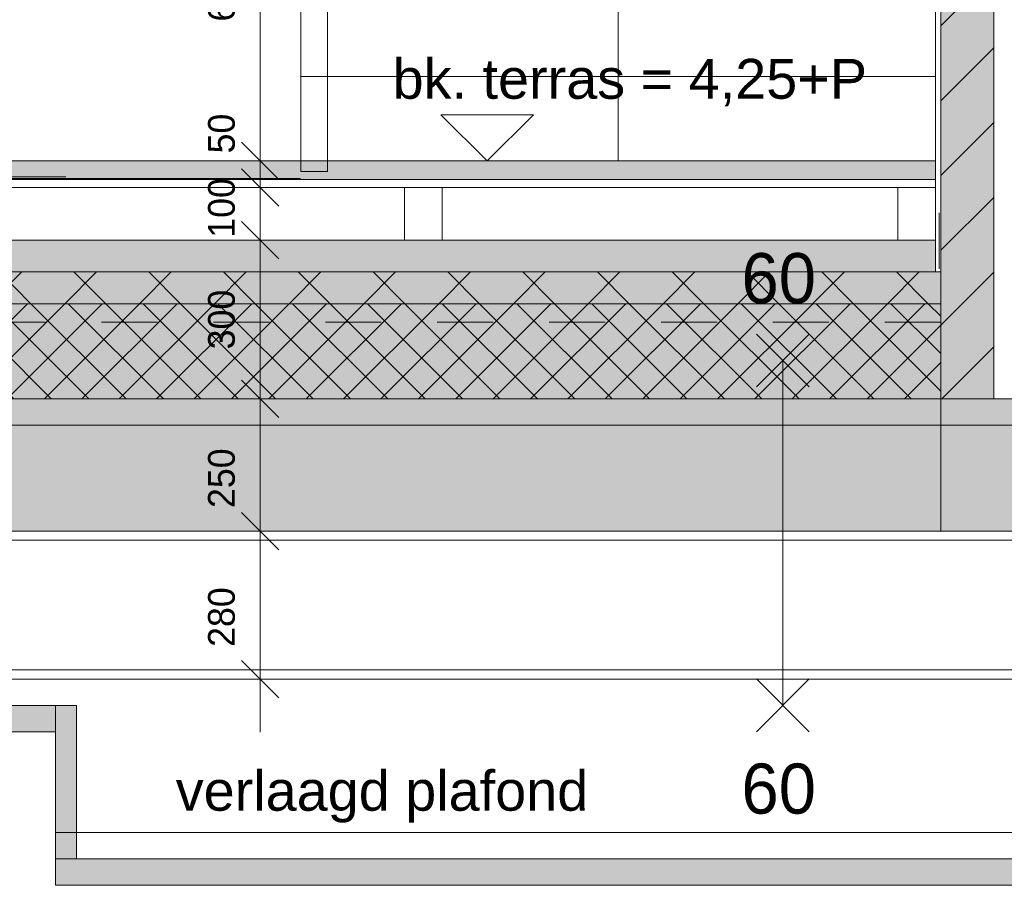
# Model space of a CAD drawing. Header units: millimetres. Extents: x -10538 to 13100, y -15694 to 32605.
# Tile 162 of 203: x -2811 to -949, y 24592 to 26237. Entities that reach past the tile are written whole.
import ezdxf

# ---------------------------------------------------------------- set-up
doc = ezdxf.new("R2010")
doc.units = ezdxf.units.MM
doc.header["$LTSCALE"] = 100
doc.header["$PDMODE"] = 1
doc.header["$PDSIZE"] = -2
doc.linetypes.add('Line Type-1c', pattern=[2.116531, 1.058062, -1.058469])
doc.linetypes.add('VW-01 Short Dashed', pattern=[2.116125, 1.058062, -1.058062])
doc.layers.get('0').update_dxf_attribs({"lineweight": 5})
for name, color, linetype, lineweight in [('- 28_metselwerk', 7, 'Continuous', 18), ('5', 7, 'Continuous', 18), ('Dimension', 7, 'Continuous', 9), ('Geen', 7, 'Continuous', 9), ('none', 7, 'Continuous', 13), ('None-1', 7, 'Continuous', 9)]:
    doc.layers.add(name, color=color, linetype=linetype, lineweight=lineweight)
doc.layers.add('bouwaanvraag - 60_BRANDPREVENTIE', color=1, linetype='Continuous', lineweight=5, true_color=0xff0000)
doc.layers.add('bouwaanvraag - brandscheiding', color=1, linetype='Line Label A', lineweight=18, true_color=0xff0000)
doc.styles.add('Arial', font='Arial.ttf')
doc.styles.add('Century Gothic', font='Century-Gothic_9791.ttf')
doc.linetypes.add('Line Label A', pattern='A,6.35,-0.981415,-1.132305,["60",Arial,S=0.713542,R=0,X=-1.132305,Y=-0.356771],-1.18048,6.35', length=15.9942)
doc.dimstyles.new('Arch_PUUUR', dxfattribs={"dimtxt": 101.056134, "dimasz": 70.693359, "dimexe": 100, "dimexo": 159, "dimgap": 100, "dimtad": 1, "dimdec": 4, "dimtxsty": 'Century Gothic', "dimblk": 'VW_SLASH', "dimblk1": 'VW_SLASH', "dimblk2": 'VW_SLASH', "dimcen": 0, "dimdle": 100, "dimazin": 0, "dimtfac": 0.8, "dimtdec": 4, "dimtix": 1, "dimtmove": 0, "dimatfit": 0, "dimldrblk": 'VW_SLASH-1', "dimfxl": 1, "dimfrac": 2, "dimtolj": 1, "dimarcsym": 0})
pattern_1 = [(45, (0, 0), (-3.1819805, 3.1819805), [])]
pattern_2 = [(45, (2.866, 2.646), (-35.35534, 35.35534), []), (135, (-5.733, 5.733), (-35.35534, -35.35534), [])]

# ---------------------------------------------------------------- blocks, each defined once
blk = doc.blocks.new('Groep-19')
at = {"layer": '5', "linetype": 'Continuous', "lineweight": 0, "true_color": 0xbbbbbb, "transparency": 33554687}
blk.add_hatch(color=9, dxfattribs=at).paths.add_polyline_path([(-693.9, 27000), (-684.9, 27000), (-684.9, 25520), (-693.9, 25520)])
at = {"layer": '5', "linetype": 'Continuous', "lineweight": 5, "transparency": 33554687}
h = blk.add_hatch(dxfattribs=at)
h.set_pattern_fill('[LA] Gips fijn', style=0, pattern_type=2)
h.set_pattern_definition([(19.983, (0, 0), (488.208, -475.013), [30.888, -586.877]), (-13.8697, (29.03, 10.56), (488.208, -475.013), [55.044, -1045.833]), (-44.2152, (82.47, -2.64), (-92.364, -686.13), [34.058, -647.106]), (-97.6668, (106.9, -26.4), (-580.571, -211.117), [34.616, -657.703]), (-160.017, (102.26, -60.7), (-1068.779, 263.896), [30.888, -586.877]), (166.1303, (73.23, -71.25), (-1556.987, 738.909), [55.044, -1045.833]), (135.7848, (19.8, -58.06), (92.364, 686.13), [34.058, -647.106]), (82.3332, (-4.6, -34.3), (580.571, 211.117), [34.616, -657.703]), (-110.556, (-191.3, 283.7), (677.121, -385.548), [28.184, -663.285]), (-67.1952, (-201.2, 257.3), (677.121, -385.548), [45.675, -1074.911]), (-29.6569, (-183.5, 215.2), (919.912, 261.895), [31.76, -747.432]), (15.8914, (-155.9, 199.5), (242.791, 647.443), [38.985, -917.481]), (69.444, (-118.4, 210.15), (-677.121, 385.548), [28.184, -663.285]), (112.8048, (-108.53, 236.54), (-242.791, -647.443), [45.675, -1074.91]), (150.3431, (-126.2, 278.65), (-242.791, -647.443), [31.76, -747.432]), (-164.1086, (-153.83, 294.36), (-677.121, 385.548), [38.985, -917.481]), (-136.779, (118.8, -303.5), (448.623, -1121.56), [30.06, -1472.82]), (-68.1986, (96.8, -324), (1543.79, -92.364), [24.16, -1183.796]), (-3.424, (105.8, -346.5), (1095.17, 1029.195), [30.93, -1515.62]), (43.221, (136.7, -348.3), (-448.623, 1121.56), [30.06, -1472.82]), (111.8014, (158.6, -327.8), (-1543.79, 92.364), [24.16, -1183.796]), (176.576, (149.6, -305.3), (-1095.17, -1029.195), [30.93, -1515.62]), (142.0458, (-184.7, -184.7), (-105.558, -646.545), [41.835, -794.865]), (80.7274, (-217.7, -159), (-765.299, -131.948), [32.755, -622.35]), (41.7948, (-212.44, -126.67), (-765.299, -131.948), [58.405, -1109.69]), (9.7824, (-168.9, -87.75), (-659.74, 514.597), [38.83, -737.76]), (-37.9542, (-130.6, -81.15), (105.558, 646.545), [41.835, -794.865]), (-99.2726, (-97.64, -106.9), (870.857, 778.494), [65.51, -589.595]), (-170.2176, (-108.2, -171.53), (659.74, -514.597), [77.659, -698.931])])
h.paths.add_polyline_path([(-684.9, 27000), (-672.4, 27000), (-672.4, 25520), (-684.9, 25520)])
at = {"layer": 'none', "linetype": 'Continuous', "lineweight": 0, "true_color": 0xdddddd}
blk.add_hatch(color=254, dxfattribs=at).paths.add_polyline_path([(-672.4, 27000), (-669.4, 27000), (-669.4, 25520), (-672.4, 25520)])
at = {"layer": '5', "lineweight": 5, "transparency": 33554687, "flags": 128}
for points in [[(-693.9, 27000), (-684.9, 27000), (-684.9, 25520), (-693.9, 25520)], [(-684.9, 27000), (-672.4, 27000), (-672.4, 25520), (-684.9, 25520)]]:
    blk.add_lwpolyline(points, close=True, dxfattribs=at)
at = {"layer": 'none', "flags": 128}
blk.add_lwpolyline([(-672.4, 27000), (-669.4, 27000), (-669.4, 25520), (-672.4, 25520)], close=True, dxfattribs=at)
blk = doc.blocks.new('Groep-20')
at = {"layer": '- 28_metselwerk', "linetype": 'Continuous', "lineweight": 0, "transparency": 33554687}
blk.add_hatch(color=255, dxfattribs=at).paths.add_polyline_path([(-1068.9, 27000), (-968.9, 27000), (-968.9, 25520), (-1068.9, 25520)])
at = {"layer": '- 28_metselwerk', "linetype": 'Continuous', "lineweight": 9, "transparency": 33554687}
h = blk.add_hatch(dxfattribs=at)
h.set_pattern_fill('[LA] Diagonaal (1mm)', color=8, style=0, pattern_type=2)
h.set_pattern_definition([(45, (0, 0), (-70.71068, 70.71068), [])])
h.paths.add_polyline_path([(-1068.9, 27000), (-968.9, 27000), (-968.9, 25520), (-1068.9, 25520)])
at = {"layer": '5', "linetype": 'Continuous', "lineweight": 0, "true_color": 0xffffcc, "transparency": 33554687}
blk.add_hatch(color=7, dxfattribs=at).paths.add_polyline_path([(-928.9, 27000), (-693.9, 27000), (-693.9, 25520), (-928.9, 25520)])
at = {"layer": '5', "linetype": 'Continuous', "lineweight": 5, "true_color": 0x777777, "transparency": 33554687}
h = blk.add_hatch(dxfattribs=at)
h.set_pattern_fill('#isolatie-persing', color=8, style=0, pattern_type=2)
h.set_pattern_definition([(45, (1.433, 1.323), (-17.67767, 17.67767), []), (135, (-2.866, 2.866), (-17.67767, -17.67767), [])])
h.paths.add_polyline_path([(-928.9, 27000), (-693.9, 27000), (-693.9, 25520), (-928.9, 25520)])
at = {"layer": '- 28_metselwerk', "color": 7, "linetype": 'Continuous', "lineweight": 18, "transparency": 33554687, "flags": 128}
blk.add_lwpolyline([(-1068.9, 27000), (-968.9, 27000), (-968.9, 25520), (-1068.9, 25520)], close=True, dxfattribs=at)
at = {"layer": '5', "lineweight": 5, "transparency": 33554687, "flags": 128}
blk.add_lwpolyline([(-928.9, 27000), (-693.9, 27000), (-693.9, 25520), (-928.9, 25520)], close=True, dxfattribs=at)
at = {"layer": '5', "color": 7, "transparency": 33554687}
blk.add_blockref('Groep-19', (0, 0), dxfattribs=at)
at = {"color": 255, "linetype": 'Continuous', "lineweight": 9, "transparency": 33554687}
for points in [[(-693.9, 26560), (-693.9, 26598), (-928.9, 26598), (-928.9, 26560)], [(-693.9, 26027), (-693.9, 26065), (-928.9, 26065), (-928.9, 26027)]]:
    blk.add_wipeout(points, dxfattribs=at).dxf.layer = 'None-1'
at = {"layer": 'None-1', "linetype": 'Continuous', "lineweight": 5, "true_color": 0x777777, "transparency": 33554687}
h = blk.add_hatch(dxfattribs=at)
h.set_pattern_fill('12_Naaldhout_6', color=8, style=0, pattern_type=2)
h.set_pattern_definition(pattern_1)
h.paths.add_polyline_path([(-693.9, 26560), (-693.9, 26598), (-928.9, 26598), (-928.9, 26560)])
h = blk.add_hatch(dxfattribs=at)
h.set_pattern_fill('12_Naaldhout_6', color=8, style=0, pattern_type=2)
h.set_pattern_definition(pattern_1)
h.paths.add_polyline_path([(-693.9, 26027), (-693.9, 26065), (-928.9, 26065), (-928.9, 26027)])
at = {"layer": 'None-1', "color": 7, "linetype": 'Continuous', "lineweight": 9, "transparency": 33554687, "flags": 128}
for points in [[(-693.9, 26560), (-693.9, 26598), (-928.9, 26598), (-928.9, 26560)], [(-693.9, 26027), (-693.9, 26065), (-928.9, 26065), (-928.9, 26027)]]:
    blk.add_lwpolyline(points, close=True, dxfattribs=at)
at = {"color": 255, "linetype": 'Continuous', "lineweight": 9, "transparency": 33554687}
blk.add_wipeout([(-968.9, 27000), (-928.9, 27000), (-928.9, 25520), (-968.9, 25520)], dxfattribs=at).dxf.layer = 'Geen'
at = {"layer": 'Geen', "linetype": 'Continuous', "lineweight": 0, "true_color": 0xe6ffe6, "transparency": 33554687}
blk.add_hatch(color=7, dxfattribs=at).paths.add_polyline_path([(-928.9, 26065), (-928.9, 26560), (-809.4, 26560), (-809.4, 26065)])
at = {"layer": 'Geen', "linetype": 'Continuous', "lineweight": 5, "true_color": 0x777777, "transparency": 33554687}
h = blk.add_hatch(dxfattribs=at)
h.set_pattern_fill('#isolatie', color=8, style=0, pattern_type=2)
h.set_pattern_definition(pattern_2)
h.paths.add_polyline_path([(-928.9, 26065), (-928.9, 26560), (-809.4, 26560), (-809.4, 26065)])
at = {"layer": 'Geen', "color": 7, "linetype": 'Continuous', "lineweight": 9, "transparency": 33554687, "flags": 128}
for points in [[(-968.9, 27000), (-928.9, 27000), (-928.9, 25520), (-968.9, 25520)], [(-928.9, 26065), (-928.9, 26560), (-809.4, 26560), (-809.4, 26065)]]:
    blk.add_lwpolyline(points, close=True, dxfattribs=at)
blk = doc.blocks.new('VW_SLASH')
at = {"color": 0, "linetype": 'ByBlock', "lineweight": -2, "transparency": 16777216}
blk.add_line((1.415, 0), (-1, 0), dxfattribs=at)
at = {"color": 0, "linetype": 'Continuous', "lineweight": 20, "transparency": 16777216, "flags": 128}
blk.add_lwpolyline([(0.5, 0.5), (-0.5, -0.5)], dxfattribs=at)
blk = doc.blocks.new('*D42')
at = {"layer": 'Defpoints', "color": 0, "transparency": 33554687}
for p in [(223.9, 24600), (505.3, 24600), (-1021.8, 21720)]:
    blk.add_point(p, dxfattribs=at)
at = {"layer": 'Dimension', "color": 0, "linetype": 'Continuous', "lineweight": -2, "transparency": 33554687}
for p, q in [((346.3, 24600), (123.9, 24600)), ((223.9, 21790.7), (223.9, 24529.3)), ((-862.8, 21720), (323.9, 21720))]:
    blk.add_line(p, q, dxfattribs=at)
at = {"layer": 'Dimension', "color": 0, "lineweight": -2, "xscale": 70.693359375, "yscale": 70.693359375, "zscale": 70.693359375}
for p, rotation in [((223.9, 24600), 90.00000000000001), ((223.9, 21720), 270)]:
    blk.add_blockref('VW_SLASH', p, dxfattribs=dict(at, rotation=rotation))
at = {"layer": 'Dimension', "color": 0, "lineweight": 5, "transparency": 33554687, "insert": (87.8, 23182.7), "char_height": 101.06, "attachment_point": 5, "rotation": 90, "style": 'Century Gothic'}
blk.add_mtext('\\A1;2880', dxfattribs=at)
blk = doc.blocks.new('VW_SLASH-1')
at = {"color": 0, "linetype": 'ByBlock', "lineweight": -2, "transparency": 16777216}
blk.add_line((1.415, 0), (-1, 0), dxfattribs=at)
at = {"color": 0, "linetype": 'Continuous', "lineweight": 20, "transparency": 16777216, "flags": 128}
blk.add_lwpolyline([(0.751, 0.751), (-0.751, -0.751)], dxfattribs=at)
blk = doc.blocks.new('Groep-44')
at = {"layer": '5', "lineweight": 5, "transparency": 33554687}
for p in [(-1784, 26450), (-1573.7, 26450)]:
    blk.add_line(p, (-1678.9, 26610), dxfattribs=at)
blk = doc.blocks.new('Groep-45')
at = {"layer": '5', "lineweight": 5, "transparency": 33554687}
blk.add_line((-1678.9, 25970), (-1678.9, 26450), dxfattribs=at)
at = {"layer": '5', "lineweight": 5, "transparency": 33554687, "flags": 128}
for points in [[(-2278.9, 26610), (-1078.9, 26610), (-1078.9, 26450), (-2278.9, 26450)], [(-2278.9, 26450), (-1078.9, 26450), (-1078.9, 26290), (-2278.9, 26290)], [(-2278.9, 26290), (-1078.9, 26290), (-1078.9, 26130), (-2278.9, 26130)], [(-2278.9, 26130), (-1078.9, 26130), (-1078.9, 25970), (-2278.9, 25970)]]:
    blk.add_lwpolyline(points, close=True, dxfattribs=at)
at = {"color": 7, "transparency": 33554687}
blk.add_blockref('Groep-44', (0, 0), dxfattribs=at)
blk = doc.blocks.new('Groep-65')
at = {"layer": '5', "linetype": 'Continuous', "lineweight": 0, "true_color": 0x807855, "transparency": 33554687}
blk.add_hatch(color=57, dxfattribs=at).paths.add_polyline_path([(-3003.9, 25970), (-1078.9, 25970), (-1078.9, 25935), (-3003.9, 25935)])
at = {"layer": '5', "lineweight": 5, "transparency": 33554687, "flags": 128}
blk.add_lwpolyline([(-3003.9, 25970), (-1078.9, 25970), (-1078.9, 25935), (-3003.9, 25935)], close=True, dxfattribs=at)
at = {"color": 255, "linetype": 'Continuous', "lineweight": 9, "transparency": 33554687}
for points in [[(-2082.9, 25920), (-2011.8, 25920), (-2011.8, 25820), (-2082.9, 25820)], [(-1149.9, 25920), (-1078.9, 25920), (-1078.9, 25820), (-1149.9, 25820)]]:
    blk.add_wipeout(points, dxfattribs=at).dxf.layer = 'Geen'
at = {"layer": 'Geen', "linetype": 'Continuous', "lineweight": 0, "true_color": 0x2bffff, "transparency": 33554687}
blk.add_hatch(color=4, dxfattribs=at).paths.add_polyline_path([(-4736.7, 25820), (-1078.9, 25820), (-1078.9, 25760), (-4736.7, 25760)])
at = {"linetype": 'Continuous', "lineweight": 5, "transparency": 33554687, "flags": 128}
blk.add_lwpolyline([(-3003.9, 25970), (-1078.9, 25970), (-1078.9, 25920), (-3003.9, 25920)], close=True, dxfattribs=at)
at = {"layer": 'Geen', "color": 7, "linetype": 'Continuous', "lineweight": 9, "transparency": 33554687, "flags": 128}
for points in [[(-2082.9, 25920), (-2011.8, 25920), (-2011.8, 25820), (-2082.9, 25820)], [(-1149.9, 25920), (-1078.9, 25920), (-1078.9, 25820), (-1149.9, 25820)], [(-4736.7, 25820), (-1078.9, 25820), (-1078.9, 25760), (-4736.7, 25760)]]:
    blk.add_lwpolyline(points, close=True, dxfattribs=at)
blk = doc.blocks.new('Groep-79')
at = {"color": 22, "lineweight": 5, "true_color": 0xdd1d1d, "transparency": 33554687}
blk.add_line((-1926.9, 25970), (-1515.3, 25970), dxfattribs=at)
at = {"color": 22, "lineweight": 5, "true_color": 0xdd1d1d, "transparency": 33554687, "flags": 128}
blk.add_lwpolyline([(-1839.4, 26057.5), (-1926.9, 25970), (-2014.4, 26057.5)], close=True, dxfattribs=at)
blk = doc.blocks.new('*D174')
at = {"layer": 'Defpoints', "color": 0, "transparency": 33554687}
for p in [(-2356, 26610), (-2278.9, 26610), (-3003.9, 25970)]:
    blk.add_point(p, dxfattribs=at)
at = {"layer": 'Dimension', "color": 0, "linetype": 'Continuous', "lineweight": -2, "transparency": 33554687}
for p, q in [((-2437.9, 26610), (-2456, 26610)), ((-2356, 26040.7), (-2356, 26539.3)), ((-2844.9, 25970), (-2256, 25970))]:
    blk.add_line(p, q, dxfattribs=at)
at = {"layer": 'Dimension', "color": 0, "lineweight": -2, "xscale": 70.693359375, "yscale": 70.693359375, "zscale": 70.693359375}
for p, rotation in [((-2356, 26610), 90), ((-2356, 25970), 270)]:
    blk.add_blockref('VW_SLASH', p, dxfattribs=dict(at, rotation=rotation))
at = {"layer": 'Dimension', "color": 0, "lineweight": 5, "transparency": 33554687, "insert": (-2429, 26290), "char_height": 50.53, "attachment_point": 5, "rotation": 90, "style": 'Century Gothic'}
blk.add_mtext('\\A1;640', dxfattribs=at)
blk = doc.blocks.new('*D175')
at = {"layer": 'Defpoints', "color": 0, "transparency": 33554687}
for p in [(-3003.9, 25970), (-2356, 25970), (-1149.9, 25920)]:
    blk.add_point(p, dxfattribs=at)
at = {"layer": 'Dimension', "color": 0, "linetype": 'Continuous', "lineweight": -2, "transparency": 33554687}
for p, q in [((-2356, 26040.7), (-2356, 26111.4)), ((-2844.9, 25970), (-2256, 25970)), ((-2356, 25920), (-2356, 25970)), ((-1308.9, 25920), (-2456, 25920)), ((-2356, 25849.3), (-2356, 25778.6))]:
    blk.add_line(p, q, dxfattribs=at)
at = {"layer": 'Dimension', "color": 0, "lineweight": -2, "xscale": 70.693359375, "yscale": 70.693359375, "zscale": 70.693359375}
for p, rotation in [((-2356, 25970), 270), ((-2356, 25920), 90)]:
    blk.add_blockref('VW_SLASH', p, dxfattribs=dict(at, rotation=rotation))
at = {"layer": 'Dimension', "color": 0, "lineweight": 5, "transparency": 33554687, "insert": (-2429, 26021.8), "char_height": 50.53, "attachment_point": 5, "rotation": 90, "style": 'Century Gothic'}
blk.add_mtext('\\A1;50', dxfattribs=at)
blk = doc.blocks.new('*D176')
at = {"layer": 'Defpoints', "color": 0, "transparency": 33554687}
for p in [(-2356, 25920), (-1149.9, 25920), (-1149.9, 25820)]:
    blk.add_point(p, dxfattribs=at)
at = {"layer": 'Dimension', "color": 0, "linetype": 'Continuous', "lineweight": -2, "transparency": 33554687}
for p, q in [((-1308.9, 25920), (-2456, 25920)), ((-2356, 25890.7), (-2356, 25849.3)), ((-1308.9, 25820), (-2456, 25820))]:
    blk.add_line(p, q, dxfattribs=at)
at = {"layer": 'Dimension', "color": 0, "lineweight": -2, "xscale": 70.693359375, "yscale": 70.693359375, "zscale": 70.693359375}
for p, rotation in [((-2356, 25920), 90), ((-2356, 25820), 270)]:
    blk.add_blockref('VW_SLASH', p, dxfattribs=dict(at, rotation=rotation))
at = {"layer": 'Dimension', "color": 0, "lineweight": 5, "transparency": 33554687, "insert": (-2429, 25881.2), "char_height": 50.53, "attachment_point": 5, "rotation": 90, "style": 'Century Gothic'}
blk.add_mtext('\\A1;100', dxfattribs=at)
blk = doc.blocks.new('*D177')
at = {"layer": 'Defpoints', "color": 0, "transparency": 33554687}
for p in [(-2356, 25820), (-1149.9, 25820), (-518.9, 25520)]:
    blk.add_point(p, dxfattribs=at)
at = {"layer": 'Dimension', "color": 0, "linetype": 'Continuous', "lineweight": -2, "transparency": 33554687}
for p, q in [((-1308.9, 25820), (-2456, 25820)), ((-2356, 25590.7), (-2356, 25749.3)), ((-677.9, 25520), (-2456, 25520))]:
    blk.add_line(p, q, dxfattribs=at)
at = {"layer": 'Dimension', "color": 0, "lineweight": -2, "xscale": 70.693359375, "yscale": 70.693359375, "zscale": 70.693359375}
for p, rotation in [((-2356, 25820), 90), ((-2356, 25520), 270)]:
    blk.add_blockref('VW_SLASH', p, dxfattribs=dict(at, rotation=rotation))
at = {"layer": 'Dimension', "color": 0, "lineweight": 5, "transparency": 33554687, "insert": (-2429, 25670), "char_height": 50.53, "attachment_point": 5, "rotation": 90, "style": 'Century Gothic'}
blk.add_mtext('\\A1;300', dxfattribs=at)
blk = doc.blocks.new('*D178')
at = {"layer": 'Defpoints', "color": 0, "transparency": 33554687}
for p in [(-2356, 25520), (-518.9, 25520), (-2803.1, 25270)]:
    blk.add_point(p, dxfattribs=at)
at = {"layer": 'Dimension', "color": 0, "linetype": 'Continuous', "lineweight": -2, "transparency": 33554687}
for p, q in [((-677.9, 25520), (-2456, 25520)), ((-2356, 25340.7), (-2356, 25449.3)), ((-2644.1, 25270), (-2256, 25270))]:
    blk.add_line(p, q, dxfattribs=at)
at = {"layer": 'Dimension', "color": 0, "lineweight": -2, "xscale": 70.693359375, "yscale": 70.693359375, "zscale": 70.693359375}
for p, rotation in [((-2356, 25520), 90), ((-2356, 25270), 270)]:
    blk.add_blockref('VW_SLASH', p, dxfattribs=dict(at, rotation=rotation))
at = {"layer": 'Dimension', "color": 0, "lineweight": 5, "transparency": 33554687, "insert": (-2429, 25370), "char_height": 50.53, "attachment_point": 5, "rotation": 90, "style": 'Century Gothic'}
blk.add_mtext('\\A1;250', dxfattribs=at)
blk = doc.blocks.new('*D179')
at = {"layer": 'Defpoints', "color": 0, "transparency": 33554687}
for p in [(-2803.1, 25270), (-2356, 25270), (-2609.5, 24990)]:
    blk.add_point(p, dxfattribs=at)
at = {"layer": 'Dimension', "color": 0, "linetype": 'Continuous', "lineweight": -2, "transparency": 33554687}
for p, q in [((-2644.1, 25270), (-2256, 25270)), ((-2356, 25060.7), (-2356, 25199.3)), ((-2450.5, 24990), (-2256, 24990))]:
    blk.add_line(p, q, dxfattribs=at)
at = {"layer": 'Dimension', "color": 0, "lineweight": -2, "xscale": 70.693359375, "yscale": 70.693359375, "zscale": 70.693359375}
for p, rotation in [((-2356, 25270), 90), ((-2356, 24990), 270)]:
    blk.add_blockref('VW_SLASH', p, dxfattribs=dict(at, rotation=rotation))
at = {"layer": 'Dimension', "color": 0, "lineweight": 5, "transparency": 33554687, "insert": (-2429, 25107.3), "char_height": 50.53, "attachment_point": 5, "rotation": 90, "style": 'Century Gothic'}
blk.add_mtext('\\A1;280', dxfattribs=at)
blk = doc.blocks.new('*D181')
at = {"layer": 'Defpoints', "color": 0, "transparency": 33554687}
for p in [(-3003.9, 27691.2), (-2278.9, 27460), (-3003.9, 25970)]:
    blk.add_point(p, dxfattribs=at)
at = {"layer": 'Dimension', "color": 0, "linetype": 'Continuous', "lineweight": -2, "transparency": 33554687}
blk.add_line((-2349.5, 27691.2), (-2933.2, 27691.2), dxfattribs=at)
at = {"layer": 'Dimension', "color": 0, "lineweight": -2, "xscale": 70.693359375, "yscale": 70.693359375, "zscale": 70.693359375, "rotation": 180}
blk.add_blockref('VW_SLASH', (-3003.9, 27691.2), dxfattribs=at)
at = {"layer": 'Dimension', "color": 0, "lineweight": -2, "xscale": 70.693359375, "yscale": 70.693359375, "zscale": 70.693359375}
blk.add_blockref('VW_SLASH', (-2278.9, 27691.2), dxfattribs=at)
at = {"layer": 'Dimension', "color": 0, "lineweight": 5, "transparency": 33554687, "insert": (-2641.4, 27794.3), "char_height": 101.06, "attachment_point": 5, "style": 'Century Gothic'}
blk.add_mtext('\\A1;725', dxfattribs=at)
blk = doc.blocks.new('60min wbdbo 2')
at = {"layer": 'bouwaanvraag - 60_BRANDPREVENTIE', "transparency": 33554687}
for p, q in [((-276.2, 50), (-176.2, -50)), ((-176.2, 50), (-276.2, -50)), ((476.2, 50), (376.2, -50)), ((376.2, 50), (476.2, -50)), ((426.2, 0), (-227.1, 0))]:
    blk.add_line(p, q, dxfattribs=at)
at = {"layer": 'bouwaanvraag - 60_BRANDPREVENTIE', "transparency": 33554687, "char_height": 94.74, "width": 156.407, "attachment_point": 1, "rotation": 90, "line_spacing_factor": 1.026243, "style": 'Century Gothic'}
for insert in [(-429.2, -78.2), (536.2, -78.2)]:
    blk.add_mtext('60', dxfattribs=dict(at, insert=insert))
blk = doc.blocks.new('Groep-92')
at = {"layer": 'Geen', "linetype": 'Continuous', "lineweight": 0, "true_color": 0xcccccc, "transparency": 33554687}
for points in [[(-5408.9, 25470), (-518.9, 25470), (-518.9, 25270), (-5408.9, 25270)], [(-3078.9, 24940), (-2743.2, 24940), (-2743.2, 24890), (-3078.9, 24890)], [(-2743.2, 24940), (-2703.2, 24940), (-2703.2, 24650), (-2743.2, 24650)], [(-2743.2, 24650), (505.3, 24650), (505.3, 24600), (-2743.2, 24600)]]:
    blk.add_hatch(color=254, dxfattribs=at).paths.add_polyline_path(points)
at = {"layer": 'none', "linetype": 'Continuous', "lineweight": 0, "true_color": 0xeeeeee, "transparency": 33554687}
blk.add_hatch(color=7, dxfattribs=at).paths.add_polyline_path([(-5269.4, 25760), (-1068.9, 25760), (-1068.9, 25700), (-5269.4, 25700)])
at = {"layer": 'none', "linetype": 'Continuous', "lineweight": 5, "true_color": 0x555555, "transparency": 33554687}
h = blk.add_hatch(dxfattribs=at)
h.set_pattern_fill('Isolatie1', color=251, style=0, pattern_type=2)
h.set_pattern_definition([(45, (1.43, 1.32), (-70.71068, 70.71068), [])])
h.paths.add_polyline_path([(-5269.4, 25760), (-1068.9, 25760), (-1068.9, 25700), (-5269.4, 25700)])
at = {"layer": 'none', "linetype": 'Continuous', "lineweight": 5, "true_color": 0x777777, "transparency": 33554687}
h = blk.add_hatch(dxfattribs=at)
h.set_pattern_fill('Isolatie1-1', color=8, style=0, pattern_type=2)
h.set_pattern_definition([(135, (-2.87, 2.87), (-70.71068, -70.71068), [])])
h.paths.add_polyline_path([(-5269.4, 25760), (-1068.9, 25760), (-1068.9, 25700), (-5269.4, 25700)])
at = {"layer": '5', "lineweight": 5, "transparency": 33554687}
blk.add_line((-5109.5, 25937), (-2279.9, 25937), dxfattribs=at)
at = {"layer": '5', "lineweight": 5, "transparency": 33554687, "flags": 128}
blk.add_lwpolyline([(-2278.9, 27460), (-2228.9, 27460), (-2228.9, 25950), (-2278.9, 25950)], close=True, dxfattribs=at)
at = {"layer": 'Geen', "color": 7, "linetype": 'Continuous', "lineweight": 9, "transparency": 33554687, "flags": 128}
for points in [[(-5408.9, 25470), (-518.9, 25470), (-518.9, 25270), (-5408.9, 25270)], [(-5128.9, 25270), (-594.7, 25270), (-594.7, 24990), (-5128.9, 24990)], [(-5241.9, 25252.5), (-641.9, 25252.5), (-641.9, 25007.5), (-5241.9, 25007.5)], [(-3078.9, 24940), (-2743.2, 24940), (-2743.2, 24890), (-3078.9, 24890)], [(-2743.2, 24940), (-2703.2, 24940), (-2703.2, 24650), (-2743.2, 24650)], [(-2743.2, 24700), (505.3, 24700), (505.3, 24650), (-2743.2, 24650)], [(-2743.2, 24650), (505.3, 24650), (505.3, 24600), (-2743.2, 24600)]]:
    blk.add_lwpolyline(points, close=True, dxfattribs=at)
at = {"layer": 'none', "color": 7, "linetype": 'Continuous', "lineweight": 9, "transparency": 33554687, "flags": 128}
blk.add_lwpolyline([(-5269.4, 25760), (-1068.9, 25760), (-1068.9, 25700), (-5269.4, 25700)], close=True, dxfattribs=at)
at = {"layer": '5', "color": 7, "transparency": 33554687}
blk.add_blockref('Groep-45', (0, 0), dxfattribs=at)
at = {"layer": 'Geen', "color": 1, "true_color": 0xff0000, "transparency": 33554687, "insert": (-2105.6, 26163.1), "char_height": 75.516, "attachment_point": 1, "line_spacing_factor": 0.962448, "style": 'Arial'}
blk.add_mtext('bk. terras = 4,25+P', dxfattribs=at)
at = {"layer": 'Dimension', "color": 5, "linetype": 'Continuous', "lineweight": 5, "true_color": 0x0000ff, "transparency": 33554687}
for base, p1, p2, override, picture, middle in [((-2356, 25270), (-2609.5, 24990), (-2803.1, 25270), {"dimtxt": 50.528067, "dimgap": 30, "dimdec": 0, "dimpost": '<>', "dimtxsty": 'Century Gothic', "dimtmove": 2}, '*D179', (-2429, 25107.3)), ((223.9, 24600), (-1021.8, 21720), (505.3, 24600), {"dimgap": 50, "dimdec": 0, "dimpost": '<>', "dimtxsty": 'Century Gothic', "dimtmove": 2}, '*D42', (87.8, 23182.7))]:
    dim = blk.add_linear_dim(base=base, p1=p1, p2=p2, angle=270, dimstyle='Arch_PUUUR', override=override, dxfattribs=at)
    dim.commit()
    dim.dimension.update_dxf_attribs({"geometry": picture, "text_midpoint": middle, "dimtype": 160})
at = {"color": 255, "linetype": 'Continuous', "lineweight": 9, "transparency": 33554687}
for points in [[(-3692.7, 26024.9), (-2466.8, 26024.9), (-2466.8, 26145.6), (-3692.7, 26145.6)], [(-2515.7, 24715.7), (-1731, 24715.7), (-1731, 24836.4), (-2515.7, 24836.4)]]:
    blk.add_wipeout(points, dxfattribs=at).dxf.layer = 'Geen'
at = {"layer": '5', "color": 7, "transparency": 33554687}
blk.add_blockref('Groep-65', (0, 0), dxfattribs=at)
at = {"layer": 'Geen', "color": 7, "transparency": 33554687}
blk.add_blockref('Groep-20', (0, 0), dxfattribs=at)
at = {"layer": 'Geen', "color": 7, "transparency": 33554687, "insert": (-2515.7, 24816.6), "char_height": 75.516, "attachment_point": 1, "line_spacing_factor": 0.962448, "style": 'Arial'}
blk.add_mtext('verlaagd plafond', dxfattribs=at)
at = {"layer": '5', "linetype": 'Continuous', "lineweight": 0, "true_color": 0xe6ffe6, "transparency": 33554687}
blk.add_hatch(color=7, dxfattribs=at).paths.add_polyline_path([(-5269.4, 25700), (-1068.9, 25700), (-1068.9, 25520), (-5269.4, 25520)])
at = {"layer": '5', "linetype": 'Continuous', "lineweight": 5, "true_color": 0x777777, "transparency": 33554687}
h = blk.add_hatch(dxfattribs=at)
h.set_pattern_fill('#isolatie', color=8, style=0, pattern_type=2)
h.set_pattern_definition(pattern_2)
h.paths.add_polyline_path([(-5269.4, 25700), (-1068.9, 25700), (-1068.9, 25520), (-5269.4, 25520)])
at = {"layer": 'Geen', "linetype": 'Continuous', "lineweight": 0, "true_color": 0xcccccc, "transparency": 33554687}
blk.add_hatch(color=254, dxfattribs=at).paths.add_polyline_path([(-5408.9, 25520), (-518.9, 25520), (-518.9, 25470), (-5408.9, 25470)])
at = {"color": 1, "linetype": 'Line Type-1c', "lineweight": 5, "true_color": 0xff0000, "transparency": 33554687}
blk.add_line((-7274, 25940), (-2654.8, 25940), dxfattribs=at)
at = {"color": 5, "linetype": 'VW-01 Short Dashed', "lineweight": 5, "true_color": 0x0000ff, "transparency": 33554687}
blk.add_line((-1071.9, 25766), (-1071.9, 25932.5), dxfattribs=at)
at = {"color": 5, "linetype": 'VW-01 Short Dashed', "lineweight": 5, "true_color": 0x0000ff, "transparency": 33554687, "flags": 128}
blk.add_lwpolyline([(-1068.9, 25665), (-3191, 25665), (-4235.9, 25665), (-5266.6, 25665), (-5266.4, 25860), (-5525.9, 25860), (-5525.9, 25750.5)], dxfattribs=at)
at = {"layer": '5', "lineweight": 5, "transparency": 33554687, "flags": 128}
blk.add_lwpolyline([(-5269.4, 25700), (-1068.9, 25700), (-1068.9, 25520), (-5269.4, 25520)], close=True, dxfattribs=at)
at = {"layer": 'Geen', "color": 7, "linetype": 'Continuous', "lineweight": 9, "transparency": 33554687}
blk.add_line((-1068.9, 25270), (-1068.9, 30600), dxfattribs=at)
at = {"layer": 'Geen', "color": 7, "linetype": 'Continuous', "lineweight": 9, "transparency": 33554687, "flags": 128}
blk.add_lwpolyline([(-5408.9, 25520), (-518.9, 25520), (-518.9, 25470), (-5408.9, 25470)], close=True, dxfattribs=at)
at = {"color": 7, "transparency": 33554554}
blk.add_blockref('Groep-79', (0, 0), dxfattribs=at)
at = {"layer": 'bouwaanvraag - brandscheiding', "color": 7, "transparency": 33554687, "rotation": 270}
blk.add_blockref('60min wbdbo 2', (-1367.7, 25366.5), dxfattribs=at)
at = {"layer": 'Dimension', "color": 5, "linetype": 'Continuous', "lineweight": 5, "true_color": 0x0000ff, "transparency": 33554687}
dim = blk.add_linear_dim(base=(-3003.9, 27691.2), p1=(-2278.9, 27460), p2=(-3003.9, 25970), dimstyle='Arch_PUUUR', override={"dimgap": 50, "dimdec": 0, "dimpost": '<>', "dimtxsty": 'Century Gothic', "dimse1": 1, "dimse2": 1, "dimtmove": 2}, dxfattribs=at)
dim.commit()
dim.dimension.update_dxf_attribs({"geometry": '*D181', "text_midpoint": (-2641.4, 27794.3)})
for base, p1, p2, override, picture, middle in [((-2356, 26610), (-3003.9, 25970), (-2278.9, 26610), {"dimtxt": 50.528067, "dimgap": 30, "dimdec": 0, "dimpost": '<>', "dimtxsty": 'Century Gothic', "dimtmove": 2}, '*D174', (-2429, 26290)), ((-2356, 25970), (-1149.9, 25920), (-3003.9, 25970), {"dimtxt": 50.528067, "dimgap": 30, "dimdec": 0, "dimpost": '<>', "dimtxsty": 'Century Gothic', "dimtix": 0, "dimtmove": 2}, '*D175', (-2429, 26021.8)), ((-2356, 25920), (-1149.9, 25820), (-1149.9, 25920), {"dimtxt": 50.528067, "dimgap": 30, "dimdec": 0, "dimpost": '<>', "dimtxsty": 'Century Gothic', "dimtmove": 2}, '*D176', (-2429, 25881.2)), ((-2356, 25820), (-518.9, 25520), (-1149.9, 25820), {"dimtxt": 50.528067, "dimgap": 30, "dimdec": 0, "dimpost": '<>', "dimtxsty": 'Century Gothic', "dimtmove": 2}, '*D177', (-2429, 25670)), ((-2356, 25520), (-2803.1, 25270), (-518.9, 25520), {"dimtxt": 50.528067, "dimgap": 30, "dimdec": 0, "dimpost": '<>', "dimtxsty": 'Century Gothic', "dimtmove": 2}, '*D178', (-2429, 25370))]:
    dim = blk.add_linear_dim(base=base, p1=p1, p2=p2, angle=270, dimstyle='Arch_PUUUR', override=override, dxfattribs=at)
    dim.commit()
    dim.dimension.update_dxf_attribs({"geometry": picture, "text_midpoint": middle, "dimtype": 160})

msp = doc.modelspace()

# ---------------------------------------------------------------- block references
at = {"layer": 'none', "color": 7}
msp.add_blockref('Groep-92', (0, 0), dxfattribs=at)

doc.saveas('drawing.dxf')
